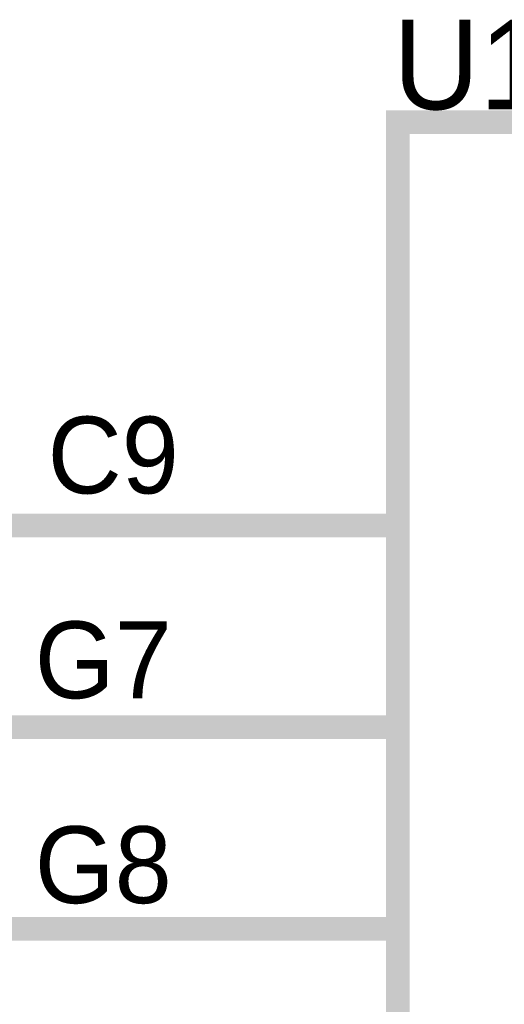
# Model space of a CAD drawing. Header units: inches. Extents: x 0 to 17, y 0 to 11.
# Tile 121 of 256: x 12.812 to 13.053, y 9.262 to 9.75. Entities that reach past the tile are written whole.
import ezdxf

# ---------------------------------------------------------------- set-up
doc = ezdxf.new("R2010")
doc.units = ezdxf.units.IN
doc.header["$MEASUREMENT"] = 0
doc.layers.add('Sheet', color=255, linetype='Continuous')

msp = doc.modelspace()

# ---------------------------------------------------------------- linework, layer by layer
at = {"layer": 'Sheet'}
for points in [[(12.99977, 9.69954, 0.0118, 0.0118, 0), (14.89958, 9.69954, 0.0118, 0.0118, 0), (14.89958, 4.89973, 0.0118, 0.0118, 0), (12.99977, 4.89973, 0.0118, 0.0118, 0), (12.99977, 9.69954, 0.0118, 0.0118, 0)], [(12.99977, 9.69954, 0.0039, 0.0039, 0), (12.99977, 4.89973, 0.0039, 0.0039, 0), (14.89958, 4.89973, 0.0039, 0.0039, 0), (14.89958, 9.69954, 0.0039, 0.0039, 0), (12.99977, 9.69954, 0.0039, 0.0039, 0), (12.99977, 9.69954, 0.0039, 0.0039, 0)]]:
    msp.add_lwpolyline(points, format="xyseb", close=True, dxfattribs=at)
for points in [[(12.99977, 9.49971, 0.0118, 0.0118, 0), (12.79995, 9.49971, 0.0118, 0.0118, 0)], [(12.99977, 9.3998, 0.0118, 0.0118, 0), (12.79995, 9.3998, 0.0118, 0.0118, 0)], [(12.99977, 9.29988, 0.0118, 0.0118, 0), (12.79995, 9.29988, 0.0118, 0.0118, 0)]]:
    msp.add_lwpolyline(points, format="xyseb", dxfattribs=at)

# ---------------------------------------------------------------- texts
for s, height, p in [('U1B', 0.044406, (12.99739, 9.70588)), ('C9', 0.038062, (12.82612, 9.51557)), ('G7', 0.038062, (12.81978, 9.41407)), ('G8', 0.038062, (12.81978, 9.31257))]:
    msp.add_text(s, height=height, dxfattribs=at).set_placement(p)

doc.saveas('drawing.dxf')
